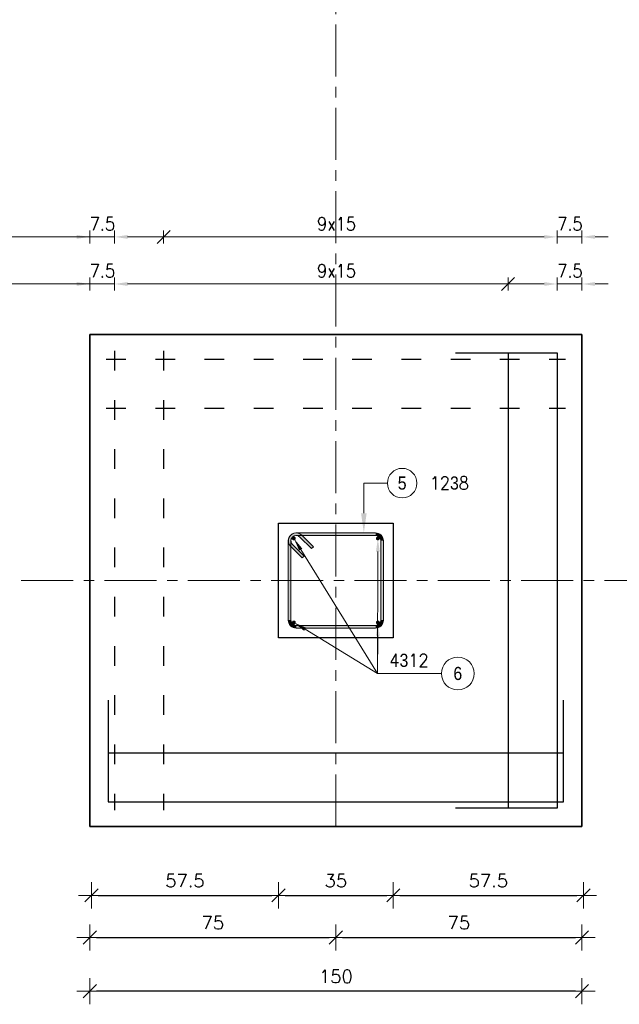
# Model space of a CAD drawing. Extents: x 252961 to 267695, y -113989 to -104075.
# Tile 2 of 12: x 254974 to 256802, y -112186 to -109185. Entities that reach past the tile are written whole.
import ezdxf

# ---------------------------------------------------------------- set-up
doc = ezdxf.new("R2010")
doc.units = 0
doc.header["$LTSCALE"] = 5
doc.header["$MEASUREMENT"] = 0
doc.linetypes.add('ACAD_ISO03W100', pattern=[30, 12, -18])
doc.linetypes.add('CENTER', pattern=[50.800000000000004, 31.75, -6.35, 6.35, -6.35])
for name, color, linetype, lineweight in [('AutoCAD_Structural_Detailing_deskowanie', 2, 'Continuous', 30), ('AutoCAD_Structural_Detailing_kształt pręta', 7, 'Continuous', 13), ('AutoCAD_Structural_Detailing_opis kształtu pręta', 7, 'Continuous', 13), ('AutoCAD_Structural_Detailing_opis rozkładu', 7, 'Continuous', 13), ('AutoCAD_Structural_Detailing_pręty punktowe', 7, 'Continuous', 40), ('AutoCAD_Structural_Detailing_rozkład powierzchniowy - pręty - dół', 7, 'Continuous', 30), ('AutoCAD_Structural_Detailing_rozkład powierzchniowy - pręty - góra', 7, 'Continuous', 30), ('AutoCAD_Structural_Detailing_symbole graficzne', 7, 'Continuous', 13), ('PS_DIM', 4, 'Continuous', 13)]:
    doc.layers.add(name, color=color, linetype=linetype, lineweight=lineweight)
doc.layers.add('AutoCAD_Structural_Detailing_kontur płyty', color=163, linetype='Continuous', plot=False)
doc.styles.add('r-gil', font='GIL_____.TTF', dxfattribs={"width": 0.9})
doc.styles.add('r-simplex', font='simplex.shx', dxfattribs={"width": 0.9})
doc.styles.add('styl2M', font='simplex.shx')
doc.dimstyles.new('RBCT DIM 20_M', dxfattribs={"dimtxt": 40, "dimasz": 20, "dimexe": 20, "dimexo": 150, "dimgap": 25, "dimtad": 1, "dimdec": 1, "dimlfac": 0.1, "dimzin": 9, "dimdsep": 46, "dimtxsty": 'styl2M', "dimblk": 'dimznak', "dimcen": 40, "dimse1": 1, "dimse2": 1, "dimclrd": 8, "dimclre": 8, "dimclrt": 4, "dimadec": 0, "dimazin": 0, "dimtfac": 1, "dimtdec": 1, "dimtix": 1, "dimtmove": 2, "dimatfit": 3, "dimldrblk": 'dimznak', "dimfxl": 5, "dimfxlon": 1, "dimarcsym": 0})

# ---------------------------------------------------------------- blocks, each defined once
blk = doc.blocks.new('dimznak')
at = {"color": 0}
for points in [[(0, 2), (0, -2)], [(-2, 0), (2, 0)]]:
    blk.add_lwpolyline(points, dxfattribs=at)
at = {"color": 3}
blk.add_lwpolyline([(1, 1), (-1, -1)], dxfattribs=at)
blk = doc.blocks.new('*D29')
at = {"layer": 'Defpoints', "color": 0, "transparency": 16777216}
for p in [(255763.1759544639, -111069.2235258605), (255193.1759544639, -111644.2235258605), (255763.1759544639, -111854.2994325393)]:
    blk.add_point(p, dxfattribs=at)
at = {"layer": 'PS_DIM', "color": 8, "lineweight": -2, "transparency": 16777216}
blk.add_line((255213.1759544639, -111854.2994325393), (255743.1759544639, -111854.2994325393), dxfattribs=at)
at = {"layer": 'PS_DIM', "color": 8, "lineweight": -2, "transparency": 16777216, "xscale": 20, "yscale": 20, "zscale": 20, "rotation": 180}
blk.add_blockref('dimznak', (255193.1759544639, -111854.2994325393), dxfattribs=at)
at = {"layer": 'PS_DIM', "color": 8, "lineweight": -2, "transparency": 16777216, "xscale": 20, "yscale": 20, "zscale": 20}
blk.add_blockref('dimznak', (255763.1759544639, -111854.2994325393), dxfattribs=at)
at = {"layer": 'PS_DIM', "color": 4, "transparency": 16777216, "insert": (255478.1759544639, -111809.2994325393), "char_height": 40, "attachment_point": 5, "style": 'styl2M', "bg_fill": 3, "box_fill_scale": 1.25, "bg_fill_color": 256, "bg_fill_true_color": 13158600, "bg_fill_transparency": 0}
blk.add_mtext('57.5', dxfattribs=at)
blk = doc.blocks.new('*D30')
at = {"layer": 'Defpoints', "color": 0, "transparency": 16777216}
for p in [(255763.1759544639, -111069.2235258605), (256113.1759544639, -111069.2235258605), (256113.1759544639, -111854.2994325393)]:
    blk.add_point(p, dxfattribs=at)
at = {"layer": 'PS_DIM', "color": 8, "lineweight": -2, "transparency": 16777216}
blk.add_line((255783.1759544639, -111854.2994325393), (256093.1759544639, -111854.2994325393), dxfattribs=at)
at = {"layer": 'PS_DIM', "color": 8, "lineweight": -2, "transparency": 16777216, "xscale": 20, "yscale": 20, "zscale": 20, "rotation": 180}
blk.add_blockref('dimznak', (255763.1759544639, -111854.2994325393), dxfattribs=at)
at = {"layer": 'PS_DIM', "color": 8, "lineweight": -2, "transparency": 16777216, "xscale": 20, "yscale": 20, "zscale": 20}
blk.add_blockref('dimznak', (256113.1759544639, -111854.2994325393), dxfattribs=at)
at = {"layer": 'PS_DIM', "color": 4, "transparency": 16777216, "insert": (255938.1759544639, -111809.2994325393), "char_height": 40, "attachment_point": 5, "style": 'styl2M', "bg_fill": 3, "box_fill_scale": 1.25, "bg_fill_color": 256, "bg_fill_true_color": 13158600, "bg_fill_transparency": 0}
blk.add_mtext('35', dxfattribs=at)
blk = doc.blocks.new('*D31')
at = {"layer": 'Defpoints', "color": 0, "transparency": 16777216}
for p in [(256113.1759544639, -111069.2235258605), (256693.1759544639, -111644.2235258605), (256693.1759544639, -111854.2994325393)]:
    blk.add_point(p, dxfattribs=at)
at = {"layer": 'PS_DIM', "color": 8, "lineweight": -2, "transparency": 16777216}
blk.add_line((256133.1759544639, -111854.2994325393), (256673.1759544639, -111854.2994325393), dxfattribs=at)
at = {"layer": 'PS_DIM', "color": 8, "lineweight": -2, "transparency": 16777216, "xscale": 20, "yscale": 20, "zscale": 20, "rotation": 180}
blk.add_blockref('dimznak', (256113.1759544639, -111854.2994325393), dxfattribs=at)
at = {"layer": 'PS_DIM', "color": 8, "lineweight": -2, "transparency": 16777216, "xscale": 20, "yscale": 20, "zscale": 20}
blk.add_blockref('dimznak', (256693.1759544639, -111854.2994325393), dxfattribs=at)
at = {"layer": 'PS_DIM', "color": 4, "transparency": 16777216, "insert": (256403.1759544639, -111809.2994325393), "char_height": 40, "attachment_point": 5, "style": 'styl2M', "bg_fill": 3, "box_fill_scale": 1.25, "bg_fill_color": 256, "bg_fill_true_color": 13158600, "bg_fill_transparency": 0}
blk.add_mtext('57.5', dxfattribs=at)
blk = doc.blocks.new('*D32')
at = {"layer": 'Defpoints', "color": 0, "transparency": 16777216}
for p in [(255188.1759544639, -111644.2235258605), (255938.1759544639, -111644.2235258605), (255938.1759544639, -111982.5920745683)]:
    blk.add_point(p, dxfattribs=at)
at = {"layer": 'PS_DIM', "color": 8, "lineweight": -2, "transparency": 16777216}
blk.add_line((255208.1759544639, -111982.5920745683), (255918.1759544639, -111982.5920745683), dxfattribs=at)
at = {"layer": 'PS_DIM', "color": 8, "lineweight": -2, "transparency": 16777216, "xscale": 20, "yscale": 20, "zscale": 20, "rotation": 180}
blk.add_blockref('dimznak', (255188.1759544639, -111982.5920745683), dxfattribs=at)
at = {"layer": 'PS_DIM', "color": 8, "lineweight": -2, "transparency": 16777216, "xscale": 20, "yscale": 20, "zscale": 20}
blk.add_blockref('dimznak', (255938.1759544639, -111982.5920745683), dxfattribs=at)
at = {"layer": 'PS_DIM', "color": 4, "transparency": 16777216, "insert": (255563.1759544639, -111937.5920745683), "char_height": 40, "attachment_point": 5, "style": 'styl2M', "bg_fill": 3, "box_fill_scale": 1.25, "bg_fill_color": 256, "bg_fill_true_color": 13158600, "bg_fill_transparency": 0}
blk.add_mtext('75', dxfattribs=at)
blk = doc.blocks.new('*D33')
at = {"layer": 'Defpoints', "color": 0, "transparency": 16777216}
for p in [(255938.1759544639, -111644.2235258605), (256688.1759544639, -111644.2235258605), (256688.1759544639, -111982.5920745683)]:
    blk.add_point(p, dxfattribs=at)
at = {"layer": 'PS_DIM', "color": 8, "lineweight": -2, "transparency": 16777216}
blk.add_line((255958.1759544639, -111982.5920745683), (256668.1759544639, -111982.5920745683), dxfattribs=at)
at = {"layer": 'PS_DIM', "color": 8, "lineweight": -2, "transparency": 16777216, "xscale": 20, "yscale": 20, "zscale": 20, "rotation": 180}
blk.add_blockref('dimznak', (255938.1759544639, -111982.5920745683), dxfattribs=at)
at = {"layer": 'PS_DIM', "color": 8, "lineweight": -2, "transparency": 16777216, "xscale": 20, "yscale": 20, "zscale": 20}
blk.add_blockref('dimznak', (256688.1759544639, -111982.5920745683), dxfattribs=at)
at = {"layer": 'PS_DIM', "color": 4, "transparency": 16777216, "insert": (256313.1759544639, -111937.5920745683), "char_height": 40, "attachment_point": 5, "style": 'styl2M', "bg_fill": 3, "box_fill_scale": 1.25, "bg_fill_color": 256, "bg_fill_true_color": 13158600, "bg_fill_transparency": 0}
blk.add_mtext('75', dxfattribs=at)
blk = doc.blocks.new('*D34')
at = {"layer": 'Defpoints', "color": 0, "transparency": 16777216}
for p in [(255188.1759544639, -111644.2235258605), (256688.1759544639, -111644.2235258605), (255188.1759544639, -112146.1675314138)]:
    blk.add_point(p, dxfattribs=at)
at = {"layer": 'PS_DIM', "color": 8, "lineweight": -2, "transparency": 16777216}
blk.add_line((256668.1759544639, -112146.1675314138), (255208.1759544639, -112146.1675314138), dxfattribs=at)
at = {"layer": 'PS_DIM', "color": 8, "lineweight": -2, "transparency": 16777216, "xscale": 20, "yscale": 20, "zscale": 20, "rotation": 180}
blk.add_blockref('dimznak', (255188.1759544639, -112146.1675314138), dxfattribs=at)
at = {"layer": 'PS_DIM', "color": 8, "lineweight": -2, "transparency": 16777216, "xscale": 20, "yscale": 20, "zscale": 20}
blk.add_blockref('dimznak', (256688.1759544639, -112146.1675314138), dxfattribs=at)
at = {"layer": 'PS_DIM', "color": 4, "transparency": 16777216, "insert": (255938.1759544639, -112101.1675314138), "char_height": 40, "attachment_point": 5, "style": 'styl2M', "bg_fill": 3, "box_fill_scale": 1.25, "bg_fill_color": 256, "bg_fill_true_color": 13158600, "bg_fill_transparency": 0}
blk.add_mtext('150', dxfattribs=at)
blk = doc.blocks.new('*D35')
at = {"layer": 'Defpoints', "color": 0, "transparency": 16777216}
for p in [(256688.1759544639, -110144.2235258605), (256113.1759544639, -110719.2235258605), (257056.238949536, -110719.2235258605)]:
    blk.add_point(p, dxfattribs=at)
at = {"layer": 'PS_DIM', "color": 8, "lineweight": -2, "transparency": 16777216}
blk.add_line((257056.238949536, -110164.2235258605), (257056.238949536, -110699.2235258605), dxfattribs=at)
at = {"layer": 'PS_DIM', "color": 8, "lineweight": -2, "transparency": 16777216, "xscale": 20, "yscale": 20, "zscale": 20}
for p, rotation in [((257056.238949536, -110144.2235258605), 90), ((257056.238949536, -110719.2235258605), 270)]:
    blk.add_blockref('dimznak', p, dxfattribs=dict(at, rotation=rotation))
at = {"layer": 'PS_DIM', "color": 4, "transparency": 16777216, "insert": (257011.2389495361, -110431.7235258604), "char_height": 40, "attachment_point": 5, "rotation": 90, "style": 'styl2M', "bg_fill": 3, "box_fill_scale": 1.25, "bg_fill_color": 256, "bg_fill_true_color": 13158600, "bg_fill_transparency": 0}
blk.add_mtext('57.5', dxfattribs=at)
blk = doc.blocks.new('*D36')
at = {"layer": 'Defpoints', "color": 0, "transparency": 16777216}
for p in [(256113.1759544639, -110719.2235258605), (256113.1759544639, -111069.2235258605), (257056.238949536, -111069.2235258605)]:
    blk.add_point(p, dxfattribs=at)
at = {"layer": 'PS_DIM', "color": 8, "lineweight": -2, "transparency": 16777216}
blk.add_line((257056.238949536, -110739.2235258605), (257056.238949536, -111049.2235258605), dxfattribs=at)
at = {"layer": 'PS_DIM', "color": 8, "lineweight": -2, "transparency": 16777216, "xscale": 20, "yscale": 20, "zscale": 20}
for p, rotation in [((257056.238949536, -110719.2235258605), 90), ((257056.238949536, -111069.2235258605), 270)]:
    blk.add_blockref('dimznak', p, dxfattribs=dict(at, rotation=rotation))
at = {"layer": 'PS_DIM', "color": 4, "transparency": 16777216, "insert": (257011.2389495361, -110894.2235258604), "char_height": 40, "attachment_point": 5, "rotation": 90, "style": 'styl2M', "bg_fill": 3, "box_fill_scale": 1.25, "bg_fill_color": 256, "bg_fill_true_color": 13158600, "bg_fill_transparency": 0}
blk.add_mtext('35', dxfattribs=at)
blk = doc.blocks.new('*D37')
at = {"layer": 'Defpoints', "color": 0, "transparency": 16777216}
for p in [(256113.1759544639, -111069.2235258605), (256688.1759544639, -111644.2235258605), (257056.238949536, -111644.2235258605)]:
    blk.add_point(p, dxfattribs=at)
at = {"layer": 'PS_DIM', "color": 8, "lineweight": -2, "transparency": 16777216}
blk.add_line((257056.238949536, -111089.2235258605), (257056.238949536, -111624.2235258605), dxfattribs=at)
at = {"layer": 'PS_DIM', "color": 8, "lineweight": -2, "transparency": 16777216, "xscale": 20, "yscale": 20, "zscale": 20}
for p, rotation in [((257056.238949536, -111069.2235258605), 90), ((257056.238949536, -111644.2235258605), 270)]:
    blk.add_blockref('dimznak', p, dxfattribs=dict(at, rotation=rotation))
at = {"layer": 'PS_DIM', "color": 4, "transparency": 16777216, "insert": (257011.2389495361, -111356.7235258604), "char_height": 40, "attachment_point": 5, "rotation": 90, "style": 'styl2M', "bg_fill": 3, "box_fill_scale": 1.25, "bg_fill_color": 256, "bg_fill_true_color": 13158600, "bg_fill_transparency": 0}
blk.add_mtext('57.5', dxfattribs=at)
blk = doc.blocks.new('*D38')
at = {"layer": 'Defpoints', "color": 0, "transparency": 16777216}
for p in [(256688.1759544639, -110144.2235258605), (256688.1759544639, -110844.2235258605), (257178.3976952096, -110844.2235258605)]:
    blk.add_point(p, dxfattribs=at)
at = {"layer": 'PS_DIM', "color": 8, "lineweight": -2, "transparency": 16777216}
blk.add_line((257178.3976952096, -110164.2235258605), (257178.3976952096, -110824.2235258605), dxfattribs=at)
at = {"layer": 'PS_DIM', "color": 8, "lineweight": -2, "transparency": 16777216, "xscale": 20, "yscale": 20, "zscale": 20}
for p, rotation in [((257178.3976952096, -110144.2235258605), 90), ((257178.3976952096, -110844.2235258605), 270)]:
    blk.add_blockref('dimznak', p, dxfattribs=dict(at, rotation=rotation))
at = {"layer": 'PS_DIM', "color": 4, "transparency": 16777216, "insert": (257133.3976952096, -110494.2235258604), "char_height": 40, "attachment_point": 5, "rotation": 90, "style": 'styl2M', "bg_fill": 3, "box_fill_scale": 1.25, "bg_fill_color": 256, "bg_fill_true_color": 13158600, "bg_fill_transparency": 0}
blk.add_mtext('70', dxfattribs=at)
blk = doc.blocks.new('*D39')
at = {"layer": 'Defpoints', "color": 0, "transparency": 16777216}
for p in [(256688.1759544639, -110844.2235258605), (256688.1759544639, -111644.2235258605), (257178.3976952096, -111644.2235258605)]:
    blk.add_point(p, dxfattribs=at)
at = {"layer": 'PS_DIM', "color": 8, "lineweight": -2, "transparency": 16777216}
blk.add_line((257178.3976952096, -110864.2235258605), (257178.3976952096, -111624.2235258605), dxfattribs=at)
at = {"layer": 'PS_DIM', "color": 8, "lineweight": -2, "transparency": 16777216, "xscale": 20, "yscale": 20, "zscale": 20}
for p, rotation in [((257178.3976952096, -110844.2235258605), 90), ((257178.3976952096, -111644.2235258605), 270)]:
    blk.add_blockref('dimznak', p, dxfattribs=dict(at, rotation=rotation))
at = {"layer": 'PS_DIM', "color": 4, "transparency": 16777216, "insert": (257133.3976952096, -111244.2235258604), "char_height": 40, "attachment_point": 5, "rotation": 90, "style": 'styl2M', "bg_fill": 3, "box_fill_scale": 1.25, "bg_fill_color": 256, "bg_fill_true_color": 13158600, "bg_fill_transparency": 0}
blk.add_mtext('80', dxfattribs=at)
blk = doc.blocks.new('*D40')
at = {"layer": 'Defpoints', "color": 0, "transparency": 16777216}
for p in [(256688.1759544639, -110144.2235258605), (256688.1759544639, -111644.2235258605), (257325.3832084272, -111644.2235258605)]:
    blk.add_point(p, dxfattribs=at)
at = {"layer": 'PS_DIM', "color": 8, "lineweight": -2, "transparency": 16777216}
blk.add_line((257325.3832084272, -110164.2235258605), (257325.3832084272, -111624.2235258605), dxfattribs=at)
at = {"layer": 'PS_DIM', "color": 8, "lineweight": -2, "transparency": 16777216, "xscale": 20, "yscale": 20, "zscale": 20}
for p, rotation in [((257325.3832084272, -110144.2235258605), 90), ((257325.3832084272, -111644.2235258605), 270)]:
    blk.add_blockref('dimznak', p, dxfattribs=dict(at, rotation=rotation))
at = {"layer": 'PS_DIM', "color": 4, "transparency": 16777216, "insert": (257280.3832084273, -110894.2235258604), "char_height": 40, "attachment_point": 5, "rotation": 90, "style": 'styl2M', "bg_fill": 3, "box_fill_scale": 1.25, "bg_fill_color": 256, "bg_fill_true_color": 13158600, "bg_fill_transparency": 0}
blk.add_mtext('150', dxfattribs=at)

msp = doc.modelspace()

# ---------------------------------------------------------------- hatches: boundary and pattern name
at = {"layer": 'AutoCAD_Structural_Detailing_kształt pręta'}
h = msp.add_hatch(color=161, dxfattribs=at)
edge = h.paths.add_edge_path(flags=0)
edge.add_line((255817.1759544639, -110749.2235258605), (255817.1759544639, -110757.2235258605))
edge.add_arc((255817.1759544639, -110773.2235258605), 15.99999999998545, 89.99999999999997, 225.0000000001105)
edge.add_line((255805.862245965, -110784.5372343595), (255800.2053917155, -110790.194088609))
edge.add_arc((255817.1759544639, -110773.2235258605), 24, 449.99999999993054, 585.0000000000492, ccw=False)
h = msp.add_hatch(color=161, dxfattribs=at)
edge = h.paths.add_edge_path(flags=0)
edge.add_line((255834.1465172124, -110756.252963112), (255828.4896629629, -110761.9098173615))
edge.add_arc((255817.1759544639, -110773.2235258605), 15.99999999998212, 44.9999999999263, 180.0000000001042)
edge.add_line((255801.175954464, -110773.2235258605), (255793.175954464, -110773.2235258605))
edge.add_arc((255817.175954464, -110773.2235258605), 23.9999999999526, 405.00000000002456, 540.0000000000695, ccw=False)
for points in [[(255801.1759544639, -111015.2235258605), (255793.1759544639, -111015.2235258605), (255793.1759544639, -110773.2235258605), (255801.1759544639, -110773.2235258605)], [(255817.1759544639, -110757.2235258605), (255817.1759544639, -110749.2235258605), (256059.1759544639, -110749.2235258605), (256059.1759544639, -110757.2235258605)], [(255828.4896629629, -110761.9098173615), (255834.1465172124, -110756.252963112), (255869.5018562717, -110791.6083021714), (255863.8450020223, -110797.2651564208)], [(256075.1759544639, -110773.2235258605), (256083.1759544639, -110773.2235258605), (256083.1759544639, -111015.2235258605), (256075.1759544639, -111015.2235258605)], [(255841.2175850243, -110819.8925734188), (255835.5607307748, -110825.5494276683), (255800.2053917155, -110790.194088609), (255805.862245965, -110784.5372343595)], [(256059.1759544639, -111031.2235258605), (256059.1759544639, -111039.2235258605), (255817.1759544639, -111039.2235258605), (255817.1759544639, -111031.2235258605)]]:
    msp.add_hatch(color=161, dxfattribs=at).paths.add_polyline_path(points, flags=0)
h = msp.add_hatch(color=161, dxfattribs=at)
edge = h.paths.add_edge_path(flags=0)
edge.add_line((256083.1759544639, -110773.2235258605), (256075.1759544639, -110773.2235258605))
edge.add_arc((256059.1759544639, -110773.2235258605), 16.00000000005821, -5.211020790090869e-11, 89.99999999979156)
edge.add_line((256059.1759544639, -110757.2235258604), (256059.1759544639, -110749.2235258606))
edge.add_arc((256059.175954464, -110773.2235258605), 23.9999999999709, 360.0000000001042, 450.00000000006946, ccw=False)
h = msp.add_hatch(color=161, dxfattribs=at)
edge = h.paths.add_edge_path(flags=0)
edge.add_line((255793.1759544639, -111015.2235258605), (255801.1759544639, -111015.2235258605))
edge.add_arc((255817.175954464, -111015.2235258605), 16.00000000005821, 179.9999999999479, 269.9999999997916)
edge.add_line((255817.1759544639, -111031.2235258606), (255817.1759544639, -111039.2235258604))
edge.add_arc((255817.1759544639, -111015.2235258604), 23.9999999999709, 180.0000000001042, 270.00000000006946, ccw=False)
h = msp.add_hatch(color=161, dxfattribs=at)
edge = h.paths.add_edge_path(flags=0)
edge.add_line((256059.1759544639, -111039.2235258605), (256059.1759544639, -111031.2235258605))
edge.add_arc((256059.1759544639, -111015.2235258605), 16.00000000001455, -89.99999999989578, 0)
edge.add_line((256075.1759544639, -111015.2235258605), (256083.1759544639, -111015.2235258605))
edge.add_arc((256059.1759544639, -111015.2235258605), 24.00000000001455, 270, 359.99999999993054, ccw=False)
at = {"layer": 'AutoCAD_Structural_Detailing_opis kształtu pręta'}
msp.add_hatch(color=8, dxfattribs=at).paths.add_polyline_path([(256023.4746408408, -110749.2235258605), (256032.0274334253, -110689.2235258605), (256014.9218482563, -110689.2235258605)], flags=0)
at = {"layer": 'AutoCAD_Structural_Detailing_opis rozkładu'}
for points in [[(255188.1759544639, -109847.0441656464), (255148.1759544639, -109841.3423039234), (255148.1759544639, -109852.7460273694)], [(255263.1759544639, -109847.0441656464), (255303.1759544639, -109852.7460273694), (255303.1759544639, -109841.3423039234)], [(256613.1759544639, -109847.0441656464), (256573.1759544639, -109841.3423039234), (256573.1759544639, -109852.7460273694)], [(256688.1759544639, -109847.0441656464), (256728.1759544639, -109852.7460273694), (256728.1759544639, -109841.3423039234)], [(255188.1759544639, -109990.5279107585), (255148.1759544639, -109984.8260490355), (255148.1759544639, -109996.2297724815)], [(255263.1759544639, -109990.5279107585), (255303.1759544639, -109996.2297724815), (255303.1759544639, -109984.8260490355)], [(256613.1759544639, -109990.5279107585), (256573.1759544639, -109984.8260490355), (256573.1759544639, -109996.2297724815)], [(256688.1759544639, -109990.5279107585), (256728.1759544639, -109996.2297724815), (256728.1759544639, -109984.8260490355)], [(255810.1048866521, -110766.1524580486), (255826.3132829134, -110803.1632553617), (255836.0090975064, -110797.1602487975)], [(256066.2470222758, -110766.1524580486), (256060.4319334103, -110806.1361543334), (256071.8356111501, -110806.1684411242)], [(255810.1048866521, -111022.2945936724), (255841.2727436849, -111048.0059902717), (255847.2154995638, -111038.2731304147)]]:
    msp.add_hatch(color=8, dxfattribs=at).paths.add_polyline_path(points, flags=0)
at = {"layer": 'AutoCAD_Structural_Detailing_pręty punktowe'}
h = msp.add_hatch(color=1, dxfattribs=at)
edge = h.paths.add_edge_path(flags=0)
edge.add_arc((255810.1048866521, -110766.1524580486), 6, 0, 360)
h = msp.add_hatch(color=1, dxfattribs=at)
edge = h.paths.add_edge_path(flags=0)
edge.add_arc((256066.2470222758, -110766.1524580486), 6, 0, 360)
h = msp.add_hatch(color=1, dxfattribs=at)
edge = h.paths.add_edge_path(flags=0)
edge.add_arc((255810.1048866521, -111022.2945936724), 6, 0, 360)
h = msp.add_hatch(color=1, dxfattribs=at)
edge = h.paths.add_edge_path(flags=0)
edge.add_arc((256066.2470222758, -111022.2945936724), 6, 0, 360)

# ---------------------------------------------------------------- linework, layer by layer
at = {"layer": 'AutoCAD_Structural_Detailing_deskowanie'}
for points in [[(256688.1759544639, -111644.2235258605), (256688.1759544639, -110144.2235258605), (255188.1759544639, -110144.2235258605), (255188.1759544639, -111644.2235258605)], [(256113.1759544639, -110719.2235258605), (256113.1759544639, -111069.2235258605), (255763.1759544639, -111069.2235258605), (255763.1759544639, -110719.2235258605)]]:
    msp.add_lwpolyline(points, close=True, dxfattribs=at)
at = {"layer": 'AutoCAD_Structural_Detailing_kształt pręta', "color": 161}
for p, q in [((255793.1759544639, -111015.2235258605), (255793.1759544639, -110773.2235258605)), ((255801.1759544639, -111015.2235258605), (255801.1759544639, -110773.2235258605)), ((255817.1759544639, -110749.2235258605), (256059.1759544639, -110749.2235258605)), ((255817.1759544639, -110757.2235258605), (256059.1759544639, -110757.2235258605)), ((255828.4896629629, -110761.9098173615), (255863.8450020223, -110797.2651564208)), ((255834.1465172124, -110756.252963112), (255869.5018562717, -110791.6083021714)), ((256075.1759544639, -110773.2235258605), (256075.1759544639, -111015.2235258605)), ((256083.1759544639, -110773.2235258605), (256083.1759544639, -111015.2235258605)), ((255835.5607307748, -110825.5494276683), (255800.2053917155, -110790.194088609)), ((255841.2175850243, -110819.8925734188), (255805.862245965, -110784.5372343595)), ((255869.5018562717, -110791.6083021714), (255863.8450020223, -110797.2651564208)), ((255835.5607307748, -110825.5494276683), (255841.2175850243, -110819.8925734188)), ((256059.1759544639, -111031.2235258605), (255817.1759544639, -111031.2235258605)), ((256059.1759544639, -111039.2235258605), (255817.1759544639, -111039.2235258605))]:
    msp.add_line(p, q, dxfattribs=at)
for centre, radius, start, end in [((255817.1759544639, -110773.2235258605), 24, 89.99999999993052, 225.0000000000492), ((255817.175954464, -110773.2235258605), 23.9999999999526, 45.00000000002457, 180.0000000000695), ((255817.1759544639, -110773.2235258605), 15.99999999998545, 89.99999999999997, 225.0000000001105), ((255817.1759544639, -110773.2235258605), 15.99999999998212, 44.9999999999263, 180.0000000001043), ((256059.175954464, -110773.2235258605), 23.9999999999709, 1.042204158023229e-10, 90.00000000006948), ((256059.1759544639, -110773.2235258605), 16.00000000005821, 359.9999999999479, 89.99999999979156), ((255817.1759544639, -111015.2235258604), 23.9999999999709, 180.0000000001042, 270.0000000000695), ((255817.175954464, -111015.2235258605), 16.00000000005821, 179.9999999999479, 269.9999999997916), ((256059.1759544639, -111015.2235258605), 16.00000000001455, 270.0000000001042, 0), ((256059.1759544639, -111015.2235258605), 24.00000000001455, 270, 359.9999999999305)]:
    msp.add_arc(centre, radius, start, end, dxfattribs=at)
at = {"layer": 'AutoCAD_Structural_Detailing_opis kształtu pręta', "color": 8}
for q in [(256023.4746408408, -110689.2235258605), (256095.2381635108, -110597.5581315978)]:
    msp.add_line((256023.4746408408, -110597.5581317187), q, dxfattribs=at)
at = {"layer": 'AutoCAD_Structural_Detailing_opis rozkładu', "color": 8}
for p, q in [((255188.1759544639, -109827.0441656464), (255188.1759544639, -109867.0441656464)), ((255263.1759544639, -109827.0441656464), (255263.1759544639, -109867.0441656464)), ((255413.1759544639, -109827.0441656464), (255413.1759544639, -109867.0441656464)), ((256613.1759544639, -109827.0441656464), (256613.1759544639, -109867.0441656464)), ((256688.1759544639, -109827.0441656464), (256688.1759544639, -109867.0441656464)), ((254644.1890753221, -109847.0441656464), (255188.1759544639, -109847.0441656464)), ((255108.1759544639, -109847.0441656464), (255148.1759544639, -109847.0441656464)), ((255263.1759544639, -109847.0441656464), (255188.1759544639, -109847.0441656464)), ((255413.1759544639, -109847.0441656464), (255303.1759544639, -109847.0441656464)), ((255563.1759544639, -109847.0441656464), (255413.1759544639, -109847.0441656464)), ((255713.1759544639, -109847.0441656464), (255563.1759544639, -109847.0441656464)), ((255863.1759544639, -109847.0441656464), (255713.1759544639, -109847.0441656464)), ((255938.1759544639, -109847.0441656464), (255863.1759544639, -109847.0441656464)), ((255938.1759544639, -109847.0441656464), (256013.1759544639, -109847.0441656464)), ((256013.1759544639, -109847.0441656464), (256163.1759544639, -109847.0441656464)), ((256163.1759544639, -109847.0441656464), (256313.1759544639, -109847.0441656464)), ((256313.1759544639, -109847.0441656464), (256463.1759544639, -109847.0441656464)), ((256463.1759544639, -109847.0441656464), (256573.1759544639, -109847.0441656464)), ((256613.1759544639, -109847.0441656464), (256688.1759544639, -109847.0441656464)), ((256768.1759544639, -109847.0441656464), (256728.1759544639, -109847.0441656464)), ((254638.9918269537, -109990.5279107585), (255188.1759544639, -109990.5279107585)), ((255108.1759544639, -109990.5279107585), (255148.1759544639, -109990.5279107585)), ((255188.1759544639, -109970.5279107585), (255188.1759544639, -110010.5279107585)), ((255263.1759544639, -109990.5279107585), (255188.1759544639, -109990.5279107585)), ((255263.1759544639, -109970.5279107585), (255263.1759544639, -110010.5279107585)), ((255413.1759544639, -109990.5279107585), (255303.1759544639, -109990.5279107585)), ((255563.1759544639, -109990.5279107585), (255413.1759544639, -109990.5279107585)), ((255713.1759544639, -109990.5279107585), (255563.1759544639, -109990.5279107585)), ((255863.1759544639, -109990.5279107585), (255713.1759544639, -109990.5279107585)), ((255938.1759544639, -109990.5279107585), (255863.1759544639, -109990.5279107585)), ((255938.1759544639, -109990.5279107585), (256013.1759544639, -109990.5279107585)), ((256013.1759544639, -109990.5279107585), (256163.1759544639, -109990.5279107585)), ((256163.1759544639, -109990.5279107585), (256313.1759544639, -109990.5279107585)), ((256313.1759544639, -109990.5279107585), (256463.1759544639, -109990.5279107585)), ((256463.1759544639, -109970.5279107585), (256463.1759544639, -110010.5279107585)), ((256463.1759544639, -109990.5279107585), (256573.1759544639, -109990.5279107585)), ((256613.1759544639, -109970.5279107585), (256613.1759544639, -110010.5279107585)), ((256613.1759544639, -109990.5279107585), (256688.1759544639, -109990.5279107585)), ((256688.1759544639, -109970.5279107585), (256688.1759544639, -110010.5279107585)), ((256768.1759544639, -109990.5279107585), (256728.1759544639, -109990.5279107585))]:
    msp.add_line(p, q, dxfattribs=at)
at = {"layer": 'AutoCAD_Structural_Detailing_opis rozkładu', "color": 8, "lineweight": -2}
for p, q in [((255433.1759544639, -109827.0441656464), (255393.1759544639, -109867.0441656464)), ((256443.1759544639, -110010.5279107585), (256483.1759544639, -109970.5279107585))]:
    msp.add_line(p, q, dxfattribs=at)

# ---------------------------------------------------------------- texts
at = {"layer": 'AutoCAD_Structural_Detailing_opis rozkładu', "color": 3, "char_height": 40, "attachment_point": 7, "style": 'r-simplex'}
for s, insert in [('7.5', (255187.9616687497, -109827.0441656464)), ('9x15', (255880.7473830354, -109827.0441656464)), ('7.5', (256612.9616687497, -109827.0441656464)), ('7.5', (255187.9616687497, -109970.5279107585)), ('9x15', (255880.7473830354, -109970.5279107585)), ('7.5', (256612.9616687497, -109970.5279107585))]:
    msp.add_mtext(s, dxfattribs=dict(at, insert=insert))

# ---------------------------------------------------------------- next in the draw order: dimensions: what is measured, and where the dimension line sits
at = {"layer": 'PS_DIM'}
dim = msp.add_linear_dim(base=(257056.238949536, -110719.2235258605), p1=(256688.1759544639, -110144.2235258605), p2=(256113.1759544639, -110719.2235258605), angle=90, dimstyle='RBCT DIM 20_M', override={"dimtfill": 1}, dxfattribs=at)
dim.commit()
dim.dimension.update_dxf_attribs({"geometry": '*D35', "text_midpoint": (257011.2389495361, -110431.7235258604)})
dim = msp.add_linear_dim(base=(255763.1759544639, -111854.2994325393), p1=(255193.1759544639, -111644.2235258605), p2=(255763.1759544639, -111069.2235258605), text='57.5', dimstyle='RBCT DIM 20_M', override={"dimtfill": 1}, dxfattribs=at)
dim.commit()
dim.dimension.update_dxf_attribs({"geometry": '*D29', "text_midpoint": (255478.1759544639, -111809.2994325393)})

# ---------------------------------------------------------------- next in the draw order: linework, layer by layer
at = {"layer": 'AutoCAD_Structural_Detailing_opis kształtu pręta', "color": 8, "lineweight": 18}
msp.add_circle((256140.2381635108, -110597.5581315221), 45, dxfattribs=at)
at = {"layer": 'AutoCAD_Structural_Detailing_rozkład powierzchniowy - pręty - dół', "color": 31}
for p, q in [((256303.1759544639, -110200.2235258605), (256463.1759544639, -110200.2235258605)), ((256453.1759544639, -110200.2235258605), (256613.1759544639, -110200.2235258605)), ((255244.1759544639, -111259.2235258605), (255244.1759544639, -111419.2235258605)), ((255244.1759544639, -111409.2235258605), (255244.1759544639, -111569.2235258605))]:
    msp.add_line(p, q, dxfattribs=at)
at = {"layer": 'AutoCAD_Structural_Detailing_rozkład powierzchniowy - pręty - góra', "color": 31, "linetype": 'ACAD_ISO03W100'}
for p, q in [((255263.1759544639, -110194.2235258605), (255263.1759544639, -111594.2235258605)), ((255413.1759544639, -110194.2235258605), (255413.1759544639, -111594.2235258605)), ((255238.1759544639, -110219.2235258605), (256638.1759544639, -110219.2235258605)), ((255238.1759544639, -110369.2235258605), (256638.1759544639, -110369.2235258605))]:
    msp.add_line(p, q, dxfattribs=at)

# ---------------------------------------------------------------- next in the draw order: texts
at = {"layer": 'AutoCAD_Structural_Detailing_opis kształtu pręta', "color": 3, "char_height": 40, "attachment_point": 5}
for s, insert, style in [('5', (256140.2381635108, -110597.5581315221), 'r-gil'), ('12\\Fdiam;3\\Fsimplex.shx;8  ', (256284.0953063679, -110597.5581315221), 'r-simplex')]:
    msp.add_mtext(s, dxfattribs=dict(at, insert=insert, style=style))

# ---------------------------------------------------------------- next in the draw order: dimensions: what is measured, and where the dimension line sits
at = {"layer": 'PS_DIM'}
dim = msp.add_linear_dim(base=(256113.1759544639, -111854.2994325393), p1=(255763.1759544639, -111069.2235258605), p2=(256113.1759544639, -111069.2235258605), dimstyle='RBCT DIM 20_M', override={"dimtfill": 1}, dxfattribs=at)
dim.commit()
dim.dimension.update_dxf_attribs({"geometry": '*D30', "text_midpoint": (255938.1759544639, -111809.2994325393)})

# ---------------------------------------------------------------- next in the draw order: dimensions: what is measured, and where the dimension line sits
dim = msp.add_linear_dim(base=(256693.1759544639, -111854.2994325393), p1=(256113.1759544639, -111069.2235258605), p2=(256693.1759544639, -111644.2235258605), text='57.5', dimstyle='RBCT DIM 20_M', override={"dimtfill": 1}, dxfattribs=at)
dim.commit()
dim.dimension.update_dxf_attribs({"geometry": '*D31', "text_midpoint": (256403.1759544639, -111809.2994325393)})
dim = msp.add_linear_dim(base=(255938.1759544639, -111982.5920745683), p1=(255188.1759544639, -111644.2235258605), p2=(255938.1759544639, -111644.2235258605), dimstyle='RBCT DIM 20_M', override={"dimtfill": 1}, dxfattribs=at)
dim.commit()
dim.dimension.update_dxf_attribs({"geometry": '*D32', "text_midpoint": (255563.1759544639, -111937.5920745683)})

# ---------------------------------------------------------------- next in the draw order: hatches: boundary and pattern name
at = {"layer": 'AutoCAD_Structural_Detailing_opis rozkładu'}
msp.add_hatch(color=8, dxfattribs=at).paths.add_polyline_path([(256066.2470222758, -111022.2945936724), (256060.2457521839, -111062.2507694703), (256071.6491558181, -111062.3361743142)], flags=0)

# ---------------------------------------------------------------- next in the draw order: linework, layer by layer
at = {"layer": 'AutoCAD_Structural_Detailing_opis rozkładu', "color": 8}
for q in [(255831.1611902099, -110800.1617520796), (256066.1337722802, -110806.1522977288), (255844.2441216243, -111043.1395603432), (256065.947454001, -111062.2934718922)]:
    msp.add_line((256065.0810318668, -111177.9796655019), q, dxfattribs=at)

# ---------------------------------------------------------------- next in the draw order: dimensions: what is measured, and where the dimension line sits
at = {"layer": 'PS_DIM'}
dim = msp.add_linear_dim(base=(257056.238949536, -111069.2235258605), p1=(256113.1759544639, -110719.2235258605), p2=(256113.1759544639, -111069.2235258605), angle=90, dimstyle='RBCT DIM 20_M', override={"dimtfill": 1}, dxfattribs=at)
dim.commit()
dim.dimension.update_dxf_attribs({"geometry": '*D36', "text_midpoint": (257011.2389495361, -110894.2235258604)})
dim = msp.add_linear_dim(base=(256688.1759544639, -111982.5920745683), p1=(255938.1759544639, -111644.2235258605), p2=(256688.1759544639, -111644.2235258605), dimstyle='RBCT DIM 20_M', override={"dimtfill": 1}, dxfattribs=at)
dim.commit()
dim.dimension.update_dxf_attribs({"geometry": '*D33', "text_midpoint": (256313.1759544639, -111937.5920745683)})

# ---------------------------------------------------------------- next in the draw order: dimensions: what is measured, and where the dimension line sits
dim = msp.add_linear_dim(base=(257178.3976952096, -110844.2235258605), p1=(256688.1759544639, -110144.2235258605), p2=(256688.1759544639, -110844.2235258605), angle=90, dimstyle='RBCT DIM 20_M', override={"dimtfill": 1}, dxfattribs=at)
dim.commit()
dim.dimension.update_dxf_attribs({"geometry": '*D38', "text_midpoint": (257133.3976952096, -110494.2235258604)})
dim = msp.add_linear_dim(base=(255188.1759544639, -112146.1675314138), p1=(256688.1759544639, -111644.2235258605), p2=(255188.1759544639, -111644.2235258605), dimstyle='RBCT DIM 20_M', override={"dimtfill": 1}, dxfattribs=at)
dim.commit()
dim.dimension.update_dxf_attribs({"geometry": '*D34', "text_midpoint": (255938.1759544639, -112101.1675314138)})

# ---------------------------------------------------------------- next in the draw order: linework, layer by layer
at = {"layer": 'AutoCAD_Structural_Detailing_kontur płyty', "color": 0}
msp.add_line((255188.1759544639, -111644.2235258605), (255188.1759544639, -110144.2235258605), dxfattribs=at)
msp.add_line((255188.1759544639, -111644.2235258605), (255188.1759544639, -110144.2235258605), dxfattribs=at)
at = {"layer": 'AutoCAD_Structural_Detailing_symbole graficzne', "color": 5, "linetype": 'CENTER'}
msp.add_line((255938.1759544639, -111644.2235258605), (255938.1759544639, -106382.4221012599), dxfattribs=at)

# ---------------------------------------------------------------- next in the draw order: dimensions: what is measured, and where the dimension line sits
at = {"layer": 'PS_DIM'}
dim = msp.add_linear_dim(base=(257056.238949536, -111644.2235258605), p1=(256113.1759544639, -111069.2235258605), p2=(256688.1759544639, -111644.2235258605), angle=90, dimstyle='RBCT DIM 20_M', override={"dimtfill": 1}, dxfattribs=at)
dim.commit()
dim.dimension.update_dxf_attribs({"geometry": '*D37', "text_midpoint": (257011.2389495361, -111356.7235258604)})

# ---------------------------------------------------------------- next in the draw order: linework, layer by layer
at = {"layer": 'AutoCAD_Structural_Detailing_opis rozkładu', "color": 8}
msp.add_line((256065.0810318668, -111177.9796655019), (256259.9441328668, -111177.9796655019), dxfattribs=at)
at = {"layer": 'AutoCAD_Structural_Detailing_opis rozkładu', "color": 8, "lineweight": 18}
msp.add_circle((256309.9441328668, -111177.9796655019), 50, dxfattribs=at)
at = {"layer": 'AutoCAD_Structural_Detailing_rozkład powierzchniowy - pręty - dół', "color": 31}
for p, q in [((256463.1759544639, -110200.2235258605), (256463.1759544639, -111588.2235258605)), ((256613.1759544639, -110200.2235258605), (256613.1759544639, -111588.2235258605)), ((256632.1759544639, -111419.2235258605), (256632.1759544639, -111259.2235258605)), ((255244.1759544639, -111419.2235258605), (256632.1759544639, -111419.2235258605)), ((256632.1759544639, -111569.2235258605), (256632.1759544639, -111409.2235258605)), ((255244.1759544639, -111569.2235258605), (256632.1759544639, -111569.2235258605)), ((256463.1759544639, -111588.2235258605), (256303.1759544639, -111588.2235258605)), ((256613.1759544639, -111588.2235258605), (256453.1759544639, -111588.2235258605))]:
    msp.add_line(p, q, dxfattribs=at)

# ---------------------------------------------------------------- next in the draw order: texts
at = {"layer": 'AutoCAD_Structural_Detailing_opis rozkładu', "color": 3, "char_height": 40, "attachment_point": 5}
for s, insert, style in [('4\\Fdiam;3\\Fsimplex.shx;12 ', (256161.0869900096, -111137.9796655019), 'r-simplex'), ('6', (256309.9441328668, -111177.9796655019), 'r-gil')]:
    msp.add_mtext(s, dxfattribs=dict(at, insert=insert, style=style))

# ---------------------------------------------------------------- next in the draw order: dimensions: what is measured, and where the dimension line sits
at = {"layer": 'PS_DIM'}
dim = msp.add_linear_dim(base=(257178.3976952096, -111644.2235258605), p1=(256688.1759544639, -110844.2235258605), p2=(256688.1759544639, -111644.2235258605), angle=90, dimstyle='RBCT DIM 20_M', override={"dimtfill": 1}, dxfattribs=at)
dim.commit()
dim.dimension.update_dxf_attribs({"geometry": '*D39', "text_midpoint": (257133.3976952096, -111244.2235258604)})

# ---------------------------------------------------------------- next in the draw order: dimensions: what is measured, and where the dimension line sits
dim = msp.add_linear_dim(base=(257325.3832084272, -111644.2235258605), p1=(256688.1759544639, -110144.2235258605), p2=(256688.1759544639, -111644.2235258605), angle=90, dimstyle='RBCT DIM 20_M', override={"dimtfill": 1}, dxfattribs=at)
dim.commit()
dim.dimension.update_dxf_attribs({"geometry": '*D40', "text_midpoint": (257280.3832084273, -110894.2235258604)})

# ---------------------------------------------------------------- next in the draw order: linework, layer by layer
at = {"layer": 'AutoCAD_Structural_Detailing_kontur płyty', "color": 0}
for p, q in [((255188.1759544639, -110144.2235258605), (256688.1759544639, -110144.2235258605)), ((255188.1759544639, -110144.2235258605), (256688.1759544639, -110144.2235258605)), ((256688.1759544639, -110144.2235258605), (256688.1759544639, -111644.2235258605)), ((256688.1759544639, -110144.2235258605), (256688.1759544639, -111644.2235258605)), ((256688.1759544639, -111644.2235258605), (255188.1759544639, -111644.2235258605)), ((256688.1759544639, -111644.2235258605), (255188.1759544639, -111644.2235258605))]:
    msp.add_line(p, q, dxfattribs=at)
at = {"layer": 'AutoCAD_Structural_Detailing_symbole graficzne', "color": 5, "linetype": 'CENTER'}
msp.add_line((254978.9891738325, -110894.2235258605), (257391.7907669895, -110894.2235258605), dxfattribs=at)

doc.saveas('drawing.dxf')
